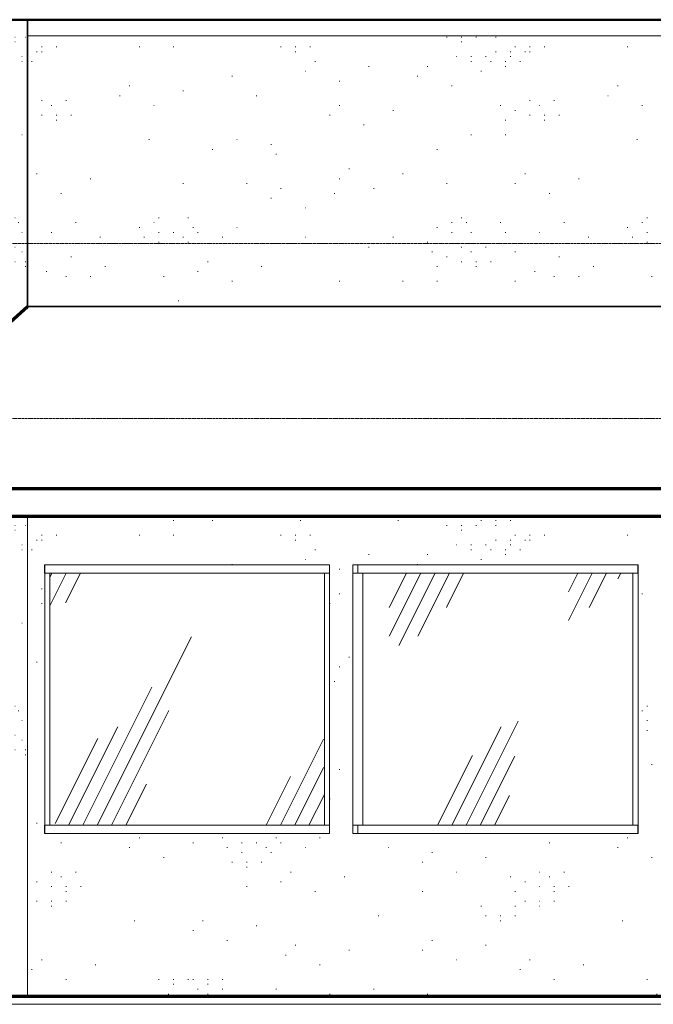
# Model space of a CAD drawing. Header units: inches. Extents: x -468 to 585, y -7 to 251.
# Tile 18 of 26: x -203 to -47, y -2 to 240. Entities that reach past the tile are written whole.
import ezdxf

# ---------------------------------------------------------------- set-up
doc = ezdxf.new("R2010")
doc.units = ezdxf.units.IN
doc.header["$MEASUREMENT"] = 0
doc.linetypes.add('Center 1_4_', pattern=[0.53125, 0.25, -0.09375, 0.09375, -0.09375])
for name, color, linetype, lineweight in [('A-DETL', 90, 'Continuous', 9), ('A-FLOR', 192, 'Continuous', 9), ('A-FLOR-LEVL', 51, 'Continuous', 9), ('A-ROOF', 132, 'Continuous', 9), ('A-WALL', 90, 'Continuous', 9), ('A-WALL-PATT', 111, 'Continuous', 9)]:
    doc.layers.add(name, color=color, linetype=linetype, lineweight=lineweight)
pattern_1 = [(0, (139.41, 88.04), (0, 120), [0.158, -119.842]), (0, (75.81, 50.84), (0, 120), [0.158, -119.842]), (0, (113.01, 48.44), (0, 120), [0.158, -119.842]), (0, (141.81, 79.64), (0, 120), [0.158, -119.842]), (0, (125.01, 139.64), (0, 120), [0.158, -119.842]), (0, (65.01, 138.44), (0, 120), [0.158, -119.842]), (0, (89.01, 106.04), (0, 120), [0.158, -119.842]), (0, (95.01, 101.24), (0, 120), [0.158, -119.842]), (0, (158.61, 113.24), (0, 120), [0.158, -119.842]), (0, (162.21, 112.04), (0, 120), [0.158, -119.842]), (0, (162.21, 113.24), (0, 120), [0.158, -119.842]), (0, (165.81, 113.24), (0, 120), [0.158, -119.842]), (0, (141.81, 115.64), (0, 120), [0.158, -119.842]), (0, (145.41, 114.44), (0, 120), [0.158, -119.842]), (0, (145.41, 115.64), (0, 120), [0.158, -119.842]), (0, (149.01, 115.64), (0, 120), [0.158, -119.842]), (0, (152.61, 109.64), (0, 120), [0.158, -119.842]), (0, (156.21, 108.44), (0, 120), [0.158, -119.842]), (0, (156.21, 109.64), (0, 120), [0.158, -119.842]), (0, (159.81, 109.64), (0, 120), [0.158, -119.842]), (0, (153.81, 112.04), (0, 120), [0.158, -119.842]), (0, (157.41, 110.84), (0, 120), [0.158, -119.842]), (0, (157.41, 112.04), (0, 120), [0.158, -119.842]), (0, (161.01, 112.04), (0, 120), [0.158, -119.842]), (0, (144.21, 110.84), (0, 120), [0.158, -119.842]), (0, (147.81, 109.64), (0, 120), [0.158, -119.842]), (0, (147.81, 110.84), (0, 120), [0.158, -119.842]), (0, (151.41, 110.84), (0, 120), [0.158, -119.842]), (0, (150.21, 116.84), (0, 120), [0.158, -119.842]), (0, (153.81, 115.64), (0, 120), [0.158, -119.842]), (0, (153.81, 116.84), (0, 120), [0.158, -119.842]), (0, (157.41, 116.84), (0, 120), [0.158, -119.842]), (0, (101.01, 113.24), (0, 120), [0.158, -119.842]), (0, (104.61, 112.04), (0, 120), [0.158, -119.842]), (0, (104.61, 113.24), (0, 120), [0.158, -119.842]), (0, (108.21, 113.24), (0, 120), [0.158, -119.842]), (0, (98.61, 119.24), (0, 120), [0.158, -119.842]), (0, (102.21, 118.04), (0, 120), [0.158, -119.842]), (0, (102.21, 119.24), (0, 120), [0.158, -119.842]), (0, (105.81, 119.24), (0, 120), [0.158, -119.842]), (0, (151.41, 139.64), (0, 120), [0.158, -119.842]), (0, (155.01, 138.44), (0, 120), [0.158, -119.842]), (0, (155.01, 139.64), (0, 120), [0.158, -119.842]), (0, (158.61, 139.64), (0, 120), [0.158, -119.842]), (0, (89.01, 152.84), (0, 120), [0.158, -119.842]), (0, (92.61, 151.64), (0, 120), [0.158, -119.842]), (0, (92.61, 152.84), (0, 120), [0.158, -119.842]), (0, (96.21, 152.84), (0, 120), [0.158, -119.842]), (0, (79.41, 124.04), (0, 120), [0.158, -119.842]), (0, (83.01, 122.84), (0, 120), [0.158, -119.842]), (0, (83.01, 124.04), (0, 120), [0.158, -119.842]), (0, (86.61, 124.04), (0, 120), [0.158, -119.842]), (0, (161.01, 143.24), (0, 120), [0.158, -119.842]), (0, (164.61, 142.04), (0, 120), [0.158, -119.842]), (0, (164.61, 143.24), (0, 120), [0.158, -119.842]), (0, (168.21, 143.24), (0, 120), [0.158, -119.842]), (0, (71.01, 124.04), (0, 120), [0.158, -119.842]), (0, (74.61, 122.84), (0, 120), [0.158, -119.842]), (0, (74.61, 124.04), (0, 120), [0.158, -119.842]), (0, (78.21, 124.04), (0, 120), [0.158, -119.842]), (0, (151.41, 154.04), (0, 120), [0.158, -119.842]), (0, (144.21, 150.44), (0, 120), [0.158, -119.842]), (0, (138.21, 155.24), (0, 120), [0.158, -119.842]), (0, (135.81, 152.84), (0, 120), [0.158, -119.842]), (0, (137.01, 120.44), (0, 120), [0.158, -119.842]), (0, (129.81, 116.84), (0, 120), [0.158, -119.842]), (0, (123.81, 121.64), (0, 120), [0.158, -119.842]), (0, (121.41, 119.24), (0, 120), [0.158, -119.842]), (0, (150.21, 107.24), (0, 120), [0.158, -119.842]), (0, (143.01, 103.64), (0, 120), [0.158, -119.842]), (0, (137.01, 108.44), (0, 120), [0.158, -119.842]), (0, (134.61, 106.04), (0, 120), [0.158, -119.842]), (0, (113.01, 120.44), (0, 120), [0.158, -119.842]), (0, (105.81, 116.84), (0, 120), [0.158, -119.842]), (0, (99.81, 121.64), (0, 120), [0.158, -119.842]), (0, (97.41, 119.24), (0, 120), [0.158, -119.842]), (0, (117.81, 131.24), (0, 120), [0.158, -119.842]), (0, (110.61, 127.64), (0, 120), [0.158, -119.842]), (0, (104.61, 132.44), (0, 120), [0.158, -119.842]), (0, (102.21, 130.04), (0, 120), [0.158, -119.842]), (0, (175.41, 127.64), (0, 120), [0.158, -119.842]), (0, (168.21, 124.04), (0, 120), [0.158, -119.842]), (0, (162.21, 128.84), (0, 120), [0.158, -119.842]), (0, (159.81, 126.44), (0, 120), [0.158, -119.842]), (0, (128.61, 97.64), (0, 120), [0.158, -119.842]), (0, (121.41, 94.04), (0, 120), [0.158, -119.842]), (0, (115.41, 98.84), (0, 120), [0.158, -119.842]), (0, (113.01, 96.44), (0, 120), [0.158, -119.842]), (0, (122.61, 108.44), (0, 120), [0.158, -119.842]), (0, (115.41, 104.84), (0, 120), [0.158, -119.842]), (0, (109.41, 109.64), (0, 120), [0.158, -119.842]), (0, (107.01, 107.24), (0, 120), [0.158, -119.842]), (0, (151.41, 132.44), (0, 120), [0.158, -119.842]), (0, (144.21, 128.84), (0, 120), [0.158, -119.842]), (0, (138.21, 133.64), (0, 120), [0.158, -119.842]), (0, (135.81, 131.24), (0, 120), [0.158, -119.842]), (0, (174.21, 80.84), (0, 120), [0.158, -119.842]), (0, (167.01, 77.24), (0, 120), [0.158, -119.842]), (0, (161.01, 82.04), (0, 120), [0.158, -119.842]), (0, (158.61, 79.64), (0, 120), [0.158, -119.842]), (0, (114.21, 77.24), (0, 120), [0.158, -119.842]), (0, (107.01, 73.64), (0, 120), [0.158, -119.842]), (0, (101.01, 78.44), (0, 120), [0.158, -119.842]), (0, (98.61, 76.04), (0, 120), [0.158, -119.842]), (0, (77.01, 102.44), (0, 120), [0.158, -119.842]), (0, (69.81, 98.84), (0, 120), [0.158, -119.842]), (0, (63.81, 103.64), (0, 120), [0.158, -119.842]), (0, (61.41, 101.24), (0, 120), [0.158, -119.842]), (0, (95.01, 137.24), (0, 120), [0.158, -119.842]), (0, (87.81, 133.64), (0, 120), [0.158, -119.842]), (0, (81.81, 138.44), (0, 120), [0.158, -119.842]), (0, (79.41, 136.04), (0, 120), [0.158, -119.842]), (0, (79.41, 157.64), (0, 120), [0.158, -119.842]), (0, (72.21, 154.04), (0, 120), [0.158, -119.842]), (0, (66.21, 158.84), (0, 120), [0.158, -119.842]), (0, (63.81, 156.44), (0, 120), [0.158, -119.842]), (0, (174.21, 161.24), (0, 120), [0.158, -119.842]), (0, (167.01, 157.64), (0, 120), [0.158, -119.842]), (0, (161.01, 162.44), (0, 120), [0.158, -119.842]), (0, (158.61, 160.04), (0, 120), [0.158, -119.842]), (0, (115.41, 80.84), (0, 120), [0.158, -119.842]), (0, (117.81, 83.24), (0, 120), [0.158, -119.842]), (0, (123.81, 78.44), (0, 120), [0.158, -119.842]), (0, (131.01, 82.04), (0, 120), [0.158, -119.842]), (0, (66.21, 113.24), (0, 120), [0.158, -119.842]), (0, (74.61, 113.24), (0, 120), [0.158, -119.842]), (0, (74.61, 116.84), (0, 120), [0.158, -119.842]), (0, (77.01, 119.24), (0, 120), [0.158, -119.842]), (0, (73.41, 120.44), (0, 120), [0.158, -119.842]), (0, (80.61, 121.64), (0, 120), [0.158, -119.842]), (0, (83.01, 120.44), (0, 120), [0.158, -119.842]), (0, (80.61, 118.04), (0, 120), [0.158, -119.842]), (0, (84.21, 116.84), (0, 120), [0.158, -119.842]), (0, (84.21, 118.04), (0, 120), [0.158, -119.842]), (0, (87.81, 118.04), (0, 120), [0.158, -119.842]), (0, (86.61, 121.64), (0, 120), [0.158, -119.842]), (0, (150.21, 142.04), (0, 120), [0.158, -119.842]), (0, (158.61, 142.04), (0, 120), [0.158, -119.842]), (0, (158.61, 145.64), (0, 120), [0.158, -119.842]), (0, (161.01, 148.04), (0, 120), [0.158, -119.842]), (0, (157.41, 149.24), (0, 120), [0.158, -119.842]), (0, (164.61, 150.44), (0, 120), [0.158, -119.842]), (0, (167.01, 149.24), (0, 120), [0.158, -119.842]), (0, (164.61, 146.84), (0, 120), [0.158, -119.842]), (0, (168.21, 145.64), (0, 120), [0.158, -119.842]), (0, (168.21, 146.84), (0, 120), [0.158, -119.842]), (0, (171.81, 146.84), (0, 120), [0.158, -119.842]), (0, (170.61, 150.44), (0, 120), [0.158, -119.842]), (0, (147.81, 91.64), (0, 120), [0.158, -119.842]), (0, (156.21, 91.64), (0, 120), [0.158, -119.842]), (0, (156.21, 95.24), (0, 120), [0.158, -119.842]), (0, (158.61, 97.64), (0, 120), [0.158, -119.842]), (0, (155.01, 98.84), (0, 120), [0.158, -119.842]), (0, (162.21, 100.04), (0, 120), [0.158, -119.842]), (0, (164.61, 98.84), (0, 120), [0.158, -119.842]), (0, (162.21, 96.44), (0, 120), [0.158, -119.842]), (0, (165.81, 95.24), (0, 120), [0.158, -119.842]), (0, (165.81, 96.44), (0, 120), [0.158, -119.842]), (0, (169.41, 96.44), (0, 120), [0.158, -119.842]), (0, (168.21, 100.04), (0, 120), [0.158, -119.842]), (0, (68.61, 90.44), (0, 120), [0.158, -119.842]), (0, (84.21, 88.04), (0, 120), [0.158, -119.842]), (0, (77.01, 79.64), (0, 120), [0.158, -119.842]), (0, (90.21, 90.44), (0, 120), [0.158, -119.842]), (0, (92.61, 79.64), (0, 120), [0.158, -119.842]), (0, (99.81, 86.84), (0, 120), [0.158, -119.842]), (0, (98.61, 89.24), (0, 120), [0.158, -119.842]), (0, (92.61, 146.84), (0, 120), [0.158, -119.842]), (0, (101.01, 148.04), (0, 120), [0.158, -119.842]), (0, (103.41, 150.44), (0, 120), [0.158, -119.842]), (0, (107.01, 156.44), (0, 120), [0.158, -119.842]), (0, (110.61, 158.84), (0, 120), [0.158, -119.842]), (0, (101.01, 157.64), (0, 120), [0.158, -119.842]), (0, (99.81, 158.84), (0, 120), [0.158, -119.842]), (0, (98.61, 161.24), (0, 120), [0.158, -119.842]), (0, (98.61, 155.24), (0, 120), [0.158, -119.842]), (0, (97.41, 156.44), (0, 120), [0.158, -119.842]), (0, (95.01, 157.64), (0, 120), [0.158, -119.842]), (0, (91.41, 161.24), (0, 120), [0.158, -119.842]), (0, (90.21, 160.04), (0, 120), [0.158, -119.842]), (0, (86.61, 158.84), (0, 120), [0.158, -119.842]), (0, (87.81, 156.44), (0, 120), [0.158, -119.842]), (0, (91.41, 157.64), (0, 120), [0.158, -119.842]), (0, (91.41, 155.24), (0, 120), [0.158, -119.842]), (0, (109.41, 145.64), (0, 120), [0.158, -119.842]), (0, (116.61, 149.24), (0, 120), [0.158, -119.842]), (0, (127.41, 156.44), (0, 120), [0.158, -119.842]), (0, (135.81, 145.64), (0, 120), [0.158, -119.842]), (0, (146.61, 70.04), (0, 120), [0.158, -119.842]), (0, (158.61, 62.84), (0, 120), [0.158, -119.842]), (0, (158.61, 55.64), (0, 120), [0.158, -119.842]), (0, (163.41, 58.04), (0, 120), [0.158, -119.842]), (0, (168.21, 56.84), (0, 120), [0.158, -119.842]), (0, (169.41, 61.64), (0, 120), [0.158, -119.842]), (0, (174.21, 56.84), (0, 120), [0.158, -119.842]), (0, (177.81, 59.24), (0, 120), [0.158, -119.842]), (0, (176.61, 66.44), (0, 120), [0.158, -119.842]), (0, (170.61, 70.04), (0, 120), [0.158, -119.842]), (0, (164.61, 67.64), (0, 120), [0.158, -119.842]), (0, (155.01, 70.04), (0, 120), [0.158, -119.842]), (0, (156.21, 67.64), (0, 120), [0.158, -119.842]), (0, (151.41, 64.04), (0, 120), [0.158, -119.842]), (0, (152.61, 60.44), (0, 120), [0.158, -119.842]), (0, (149.01, 60.44), (0, 120), [0.158, -119.842]), (0, (149.01, 59.24), (0, 120), [0.158, -119.842]), (0, (145.41, 60.44), (0, 120), [0.158, -119.842]), (0, (147.81, 62.84), (0, 120), [0.158, -119.842]), (0, (145.41, 64.04), (0, 120), [0.158, -119.842]), (0, (147.81, 67.64), (0, 120), [0.158, -119.842]), (0, (143.01, 67.64), (0, 120), [0.158, -119.842]), (0, (145.41, 71.24), (0, 120), [0.158, -119.842]), (0, (143.01, 70.04), (0, 120), [0.158, -119.842]), (0, (139.41, 68.84), (0, 120), [0.158, -119.842]), (0, (137.01, 65.24), (0, 120), [0.158, -119.842]), (0, (138.21, 62.84), (0, 120), [0.158, -119.842]), (0, (141.81, 61.64), (0, 120), [0.158, -119.842]), (0, (139.41, 59.24), (0, 120), [0.158, -119.842]), (0, (139.41, 55.64), (0, 120), [0.158, -119.842]), (0, (131.01, 55.64), (0, 120), [0.158, -119.842]), (0, (128.61, 66.44), (0, 120), [0.158, -119.842]), (0, (115.41, 55.64), (0, 120), [0.158, -119.842]), (0, (122.61, 64.04), (0, 120), [0.158, -119.842]), (0, (107.01, 66.44), (0, 120), [0.158, -119.842]), (0, (96.21, 59.24), (0, 120), [0.158, -119.842]), (0, (89.01, 55.64), (0, 120), [0.158, -119.842]), (0, (71.01, 65.24), (0, 120), [0.158, -119.842]), (0, (71.01, 67.64), (0, 120), [0.158, -119.842]), (0, (67.41, 66.44), (0, 120), [0.158, -119.842]), (0, (66.21, 68.84), (0, 120), [0.158, -119.842]), (0, (69.81, 70.04), (0, 120), [0.158, -119.842]), (0, (71.01, 71.24), (0, 120), [0.158, -119.842]), (0, (74.61, 67.64), (0, 120), [0.158, -119.842]), (0, (77.01, 66.44), (0, 120), [0.158, -119.842]), (0, (78.21, 65.24), (0, 120), [0.158, -119.842]), (0, (78.21, 71.24), (0, 120), [0.158, -119.842]), (0, (79.41, 68.84), (0, 120), [0.158, -119.842]), (0, (80.61, 67.64), (0, 120), [0.158, -119.842]), (0, (90.21, 68.84), (0, 120), [0.158, -119.842]), (0, (86.61, 66.44), (0, 120), [0.158, -119.842]), (0, (83.01, 60.44), (0, 120), [0.158, -119.842]), (0, (80.61, 58.04), (0, 120), [0.158, -119.842]), (0, (72.21, 56.84), (0, 120), [0.158, -119.842])]
pattern_2 = [(63.435, (59.01, 47.24), (-37.673, 113.02), [46.8, -28.08, 46.8, -28.08, -59.53]), (63.435, (59.01, 47.24), (-37.673, 113.02), [-149.76, 0.686, -58.843]), (63.435, (59.01, 47.24), (-37.673, 113.02), [0.686, -149.074, 18.72, -40.81]), (63.435, (56.67, 49.58), (-37.673, 113.02), [37.44, -46.8, 28.08, -28.08, -68.89]), (63.435, (56.67, 49.58), (-37.673, 113.02), [-140.4, 0.686, -68.203]), (63.435, (56.67, 49.58), (-37.673, 113.02), [0.686, -139.714, 32.76, -36.13]), (63.435, (56.67, 56.6), (-37.673, 113.02), [28.08, -56.16, 18.72, -28.08, -78.25]), (63.435, (56.67, 56.6), (-37.673, 113.02), [-131.04, 0.686, -77.563]), (63.435, (56.67, 56.6), (-37.673, 113.02), [0.686, -130.354, 42.12, -36.13]), (63.435, (63.69, 49.58), (-37.673, 113.02), [28.08, -56.16, 23.4, -101.65]), (63.435, (70.71, 56.6), (-37.673, 113.02), [14.04, -70.2, 9.36, -115.69]), (63.435, (59.01, 68.3), (-37.673, 113.02), [9.36, -70.2, 9.36, -37.44, -82.93]), (63.435, (59.01, 68.3), (-37.673, 113.02), [-126.36, 0.686, -82.243]), (63.435, (59.01, 68.3), (-37.673, 113.02), [0.686, -125.674, 23.4, -59.53]), (63.435, (101.13, 61.28), (-37.673, 113.02), [46.8, -70.2, 56.16, -37.066]), (63.435, (101.13, 54.26), (-37.673, 113.02), [65.52, -46.8, 70.2, -27.706]), (63.435, (105.81, 56.6), (-37.673, 113.02), [74.88, -37.44, 56.16, -40.81]), (63.435, (112.83, 63.62), (-37.673, 113.02), [46.8, -65.52, 37.44, -59.53]), (63.435, (105.81, 77.66), (-37.673, 113.02), [23.4, -93.6, 28.08, -64.21]), (63.435, (119.85, 70.64), (-37.673, 113.02), [18.72, -93.6, 18.72, -78.25])]

msp = doc.modelspace()

# ---------------------------------------------------------------- hatches: boundary and pattern name
at = {"layer": 'A-WALL-PATT'}
h = msp.add_hatch(dxfattribs=at)
h.set_pattern_fill('FP_5', color=256, style=0, pattern_type=2)
h.set_pattern_definition([(0, (-293.41, 88.04), (0, 120), [0.112, -84.74]), (0, (-338.38, 50.84), (0, 120), [0.112, -84.74]), (0, (-312.08, 48.44), (0, 120), [0.112, -84.74]), (0, (-291.71, 79.64), (0, 120), [0.112, -84.74]), (0, (-303.59, 139.64), (0, 120), [0.112, -84.74]), (0, (-346.02, 138.44), (0, 120), [0.112, -84.74]), (0, (-329.05, 106.04), (0, 120), [0.112, -84.74]), (0, (-324.8, 101.24), (0, 120), [0.112, -84.74]), (0, (-279.83, 113.24), (0, 120), [0.11, -84.74]), (0, (-277.29, 112.04), (0, 120), [0.11, -84.74]), (0, (-277.29, 113.24), (0, 120), [0.11, -84.74]), (0, (-274.74, 113.24), (0, 120), [0.11, -84.74]), (0, (-291.71, 115.64), (0, 120), [0.11, -84.74]), (0, (-289.17, 114.44), (0, 120), [0.11, -84.74]), (0, (-289.17, 115.64), (0, 120), [0.11, -84.74]), (0, (-286.62, 115.64), (0, 120), [0.11, -84.74]), (0, (-284.07, 109.64), (0, 120), [0.11, -84.74]), (0, (-281.53, 108.44), (0, 120), [0.11, -84.74]), (0, (-281.53, 109.64), (0, 120), [0.11, -84.74]), (0, (-278.98, 109.64), (0, 120), [0.11, -84.74]), (0, (-283.23, 112.04), (0, 120), [0.11, -84.74]), (0, (-280.68, 110.84), (0, 120), [0.11, -84.74]), (0, (-280.68, 112.04), (0, 120), [0.11, -84.74]), (0, (-278.13, 112.04), (0, 120), [0.11, -84.74]), (0, (-290.01, 110.84), (0, 120), [0.11, -84.74]), (0, (-287.47, 109.64), (0, 120), [0.11, -84.74]), (0, (-287.47, 110.84), (0, 120), [0.11, -84.74]), (0, (-284.92, 110.84), (0, 120), [0.11, -84.74]), (0, (-285.77, 116.84), (0, 120), [0.11, -84.74]), (0, (-283.23, 115.64), (0, 120), [0.11, -84.74]), (0, (-283.23, 116.84), (0, 120), [0.11, -84.74]), (0, (-280.68, 116.84), (0, 120), [0.11, -84.74]), (0, (-320.56, 113.24), (0, 120), [0.112, -84.74]), (0, (-318.02, 112.04), (0, 120), [0.112, -84.74]), (0, (-318.02, 113.24), (0, 120), [0.112, -84.74]), (0, (-315.47, 113.24), (0, 120), [0.112, -84.74]), (0, (-322.26, 119.24), (0, 120), [0.112, -84.74]), (0, (-319.71, 118.04), (0, 120), [0.112, -84.74]), (0, (-319.71, 119.24), (0, 120), [0.11, -84.74]), (0, (-317.17, 119.24), (0, 120), [0.11, -84.74]), (0, (-284.92, 139.64), (0, 120), [0.11, -84.74]), (0, (-282.38, 138.44), (0, 120), [0.11, -84.74]), (0, (-282.38, 139.64), (0, 120), [0.11, -84.74]), (0, (-279.83, 139.64), (0, 120), [0.11, -84.74]), (0, (-329.05, 152.84), (0, 120), [0.112, -84.74]), (0, (-326.5, 151.64), (0, 120), [0.112, -84.74]), (0, (-326.5, 152.84), (0, 120), [0.112, -84.74]), (0, (-323.96, 152.84), (0, 120), [0.112, -84.74]), (0, (-335.83, 124.04), (0, 120), [0.112, -84.74]), (0, (-333.29, 122.84), (0, 120), [0.112, -84.74]), (0, (-333.29, 124.04), (0, 120), [0.112, -84.74]), (0, (-330.74, 124.04), (0, 120), [0.112, -84.74]), (0, (-278.13, 143.24), (0, 120), [0.11, -84.74]), (0, (-275.59, 142.04), (0, 120), [0.11, -84.74]), (0, (-275.59, 143.24), (0, 120), [0.11, -84.74]), (0, (-273.04, 143.24), (0, 120), [0.11, -84.74]), (0, (-341.77, 124.04), (0, 120), [0.112, -84.74]), (0, (-339.23, 122.84), (0, 120), [0.112, -84.74]), (0, (-339.23, 124.04), (0, 120), [0.112, -84.74]), (0, (-336.68, 124.04), (0, 120), [0.112, -84.74]), (0, (-284.92, 154.04), (0, 120), [0.112, -84.74]), (0, (-290.01, 150.44), (0, 120), [0.112, -84.74]), (0, (-294.26, 155.24), (0, 120), [0.112, -84.74]), (0, (-295.95, 152.84), (0, 120), [0.112, -84.74]), (0, (-295.1, 120.44), (0, 120), [0.11, -84.74]), (0, (-300.2, 116.84), (0, 120), [0.11, -84.74]), (0, (-304.44, 121.64), (0, 120), [0.11, -84.74]), (0, (-306.14, 119.24), (0, 120), [0.11, -84.74]), (0, (-285.77, 107.24), (0, 120), [0.11, -84.74]), (0, (-290.86, 103.64), (0, 120), [0.11, -84.74]), (0, (-295.1, 108.44), (0, 120), [0.11, -84.74]), (0, (-296.8, 106.04), (0, 120), [0.11, -84.74]), (0, (-312.08, 120.44), (0, 120), [0.11, -84.74]), (0, (-317.17, 116.84), (0, 120), [0.11, -84.74]), (0, (-321.41, 121.64), (0, 120), [0.112, -84.74]), (0, (-323.11, 119.24), (0, 120), [0.112, -84.74]), (0, (-308.68, 131.24), (0, 120), [0.11, -84.74]), (0, (-313.77, 127.64), (0, 120), [0.112, -84.74]), (0, (-318.02, 132.44), (0, 120), [0.112, -84.74]), (0, (-319.71, 130.04), (0, 120), [0.112, -84.74]), (0, (-267.95, 127.64), (0, 120), [0.11, -84.74]), (0, (-273.04, 124.04), (0, 120), [0.11, -84.74]), (0, (-277.29, 128.84), (0, 120), [0.11, -84.74]), (0, (-278.98, 126.44), (0, 120), [0.11, -84.74]), (0, (-301.05, 97.64), (0, 120), [0.112, -84.74]), (0, (-306.14, 94.04), (0, 120), [0.112, -84.74]), (0, (-310.38, 98.84), (0, 120), [0.112, -84.74]), (0, (-312.08, 96.44), (0, 120), [0.112, -84.74]), (0, (-305.29, 108.44), (0, 120), [0.11, -84.74]), (0, (-310.38, 104.84), (0, 120), [0.112, -84.74]), (0, (-314.62, 109.64), (0, 120), [0.112, -84.74]), (0, (-316.32, 107.24), (0, 120), [0.112, -84.74]), (0, (-284.92, 132.44), (0, 120), [0.11, -84.74]), (0, (-290.01, 128.84), (0, 120), [0.11, -84.74]), (0, (-294.26, 133.64), (0, 120), [0.11, -84.74]), (0, (-295.95, 131.24), (0, 120), [0.11, -84.74]), (0, (-268.8, 80.84), (0, 120), [0.112, -84.74]), (0, (-273.89, 77.24), (0, 120), [0.112, -84.74]), (0, (-278.13, 82.04), (0, 120), [0.112, -84.74]), (0, (-279.83, 79.64), (0, 120), [0.112, -84.74]), (0, (-311.23, 77.24), (0, 120), [0.112, -84.74]), (0, (-316.32, 73.64), (0, 120), [0.112, -84.74]), (0, (-320.56, 78.44), (0, 120), [0.112, -84.74]), (0, (-322.26, 76.04), (0, 120), [0.112, -84.74]), (0, (-337.53, 102.44), (0, 120), [0.112, -84.74]), (0, (-342.62, 98.84), (0, 120), [0.112, -84.74]), (0, (-346.87, 103.64), (0, 120), [0.112, -84.74]), (0, (-348.56, 101.24), (0, 120), [0.112, -84.74]), (0, (-324.8, 137.24), (0, 120), [0.112, -84.74]), (0, (-329.9, 133.64), (0, 120), [0.112, -84.74]), (0, (-334.14, 138.44), (0, 120), [0.112, -84.74]), (0, (-335.83, 136.04), (0, 120), [0.112, -84.74]), (0, (-335.83, 157.64), (0, 120), [0.112, -84.74]), (0, (-340.93, 154.04), (0, 120), [0.112, -84.74]), (0, (-345.17, 158.84), (0, 120), [0.112, -84.74]), (0, (-346.87, 156.44), (0, 120), [0.112, -84.74]), (0, (-268.8, 161.24), (0, 120), [0.112, -84.74]), (0, (-273.89, 157.64), (0, 120), [0.112, -84.74]), (0, (-278.13, 162.44), (0, 120), [0.112, -84.74]), (0, (-279.83, 160.04), (0, 120), [0.112, -84.74]), (0, (-310.38, 80.84), (0, 120), [0.112, -84.74]), (0, (-308.68, 83.24), (0, 120), [0.112, -84.74]), (0, (-304.44, 78.44), (0, 120), [0.112, -84.74]), (0, (-299.35, 82.04), (0, 120), [0.112, -84.74]), (0, (-345.17, 113.24), (0, 120), [0.112, -84.74]), (0, (-339.23, 113.24), (0, 120), [0.112, -84.74]), (0, (-339.23, 116.84), (0, 120), [0.112, -84.74]), (0, (-337.53, 119.24), (0, 120), [0.112, -84.74]), (0, (-340.08, 120.44), (0, 120), [0.112, -84.74]), (0, (-334.99, 121.64), (0, 120), [0.112, -84.74]), (0, (-333.29, 120.44), (0, 120), [0.112, -84.74]), (0, (-334.99, 118.04), (0, 120), [0.112, -84.74]), (0, (-332.44, 116.84), (0, 120), [0.112, -84.74]), (0, (-332.44, 118.04), (0, 120), [0.112, -84.74]), (0, (-329.9, 118.04), (0, 120), [0.112, -84.74]), (0, (-330.74, 121.64), (0, 120), [0.112, -84.74]), (0, (-285.77, 142.04), (0, 120), [0.11, -84.74]), (0, (-279.83, 142.04), (0, 120), [0.11, -84.74]), (0, (-279.83, 145.64), (0, 120), [0.11, -84.74]), (0, (-278.13, 148.04), (0, 120), [0.11, -84.74]), (0, (-280.68, 149.24), (0, 120), [0.11, -84.74]), (0, (-275.59, 150.44), (0, 120), [0.11, -84.74]), (0, (-273.89, 149.24), (0, 120), [0.11, -84.74]), (0, (-275.59, 146.84), (0, 120), [0.11, -84.74]), (0, (-273.04, 145.64), (0, 120), [0.11, -84.74]), (0, (-273.04, 146.84), (0, 120), [0.11, -84.74]), (0, (-270.5, 146.84), (0, 120), [0.11, -84.74]), (0, (-271.35, 150.44), (0, 120), [0.11, -84.74]), (0, (-287.47, 91.64), (0, 120), [0.112, -84.74]), (0, (-281.53, 91.64), (0, 120), [0.11, -84.74]), (0, (-281.53, 95.24), (0, 120), [0.11, -84.74]), (0, (-279.83, 97.64), (0, 120), [0.11, -84.74]), (0, (-282.38, 98.84), (0, 120), [0.11, -84.74]), (0, (-277.29, 100.04), (0, 120), [0.11, -84.74]), (0, (-275.59, 98.84), (0, 120), [0.11, -84.74]), (0, (-277.29, 96.44), (0, 120), [0.11, -84.74]), (0, (-274.74, 95.24), (0, 120), [0.11, -84.74]), (0, (-274.74, 96.44), (0, 120), [0.11, -84.74]), (0, (-272.2, 96.44), (0, 120), [0.11, -84.74]), (0, (-273.04, 100.04), (0, 120), [0.11, -84.74]), (0, (-343.47, 90.44), (0, 120), [0.112, -84.74]), (0, (-332.44, 88.04), (0, 120), [0.112, -84.74]), (0, (-337.53, 79.64), (0, 120), [0.112, -84.74]), (0, (-328.2, 90.44), (0, 120), [0.112, -84.74]), (0, (-326.5, 79.64), (0, 120), [0.112, -84.74]), (0, (-321.41, 86.84), (0, 120), [0.112, -84.74]), (0, (-322.26, 89.24), (0, 120), [0.112, -84.74]), (0, (-326.5, 146.84), (0, 120), [0.112, -84.74]), (0, (-320.56, 148.04), (0, 120), [0.112, -84.74]), (0, (-318.86, 150.44), (0, 120), [0.112, -84.74]), (0, (-316.32, 156.44), (0, 120), [0.112, -84.74]), (0, (-313.77, 158.84), (0, 120), [0.112, -84.74]), (0, (-320.56, 157.64), (0, 120), [0.112, -84.74]), (0, (-321.41, 158.84), (0, 120), [0.112, -84.74]), (0, (-322.26, 161.24), (0, 120), [0.112, -84.74]), (0, (-322.26, 155.24), (0, 120), [0.112, -84.74]), (0, (-323.11, 156.44), (0, 120), [0.112, -84.74]), (0, (-324.8, 157.64), (0, 120), [0.112, -84.74]), (0, (-327.35, 161.24), (0, 120), [0.112, -84.74]), (0, (-328.2, 160.04), (0, 120), [0.112, -84.74]), (0, (-330.74, 158.84), (0, 120), [0.112, -84.74]), (0, (-329.9, 156.44), (0, 120), [0.112, -84.74]), (0, (-327.35, 157.64), (0, 120), [0.112, -84.74]), (0, (-327.35, 155.24), (0, 120), [0.112, -84.74]), (0, (-314.62, 145.64), (0, 120), [0.112, -84.74]), (0, (-309.53, 149.24), (0, 120), [0.112, -84.74]), (0, (-301.9, 156.44), (0, 120), [0.112, -84.74]), (0, (-295.95, 145.64), (0, 120), [0.112, -84.74]), (0, (-288.32, 70.04), (0, 120), [0.112, -84.74]), (0, (-279.83, 62.84), (0, 120), [0.112, -84.74]), (0, (-279.83, 55.64), (0, 120), [0.112, -84.74]), (0, (-276.44, 58.04), (0, 120), [0.112, -84.74]), (0, (-273.04, 56.84), (0, 120), [0.112, -84.74]), (0, (-272.2, 61.64), (0, 120), [0.112, -84.74]), (0, (-268.8, 56.84), (0, 120), [0.112, -84.74]), (0, (-266.26, 59.24), (0, 120), [0.112, -84.74]), (0, (-267.1, 66.44), (0, 120), [0.112, -84.74]), (0, (-271.35, 70.04), (0, 120), [0.112, -84.74]), (0, (-275.59, 67.64), (0, 120), [0.112, -84.74]), (0, (-282.38, 70.04), (0, 120), [0.112, -84.74]), (0, (-281.53, 67.64), (0, 120), [0.112, -84.74]), (0, (-284.92, 64.04), (0, 120), [0.112, -84.74]), (0, (-284.07, 60.44), (0, 120), [0.112, -84.74]), (0, (-286.62, 60.44), (0, 120), [0.112, -84.74]), (0, (-286.62, 59.24), (0, 120), [0.112, -84.74]), (0, (-289.17, 60.44), (0, 120), [0.112, -84.74]), (0, (-287.47, 62.84), (0, 120), [0.112, -84.74]), (0, (-289.17, 64.04), (0, 120), [0.112, -84.74]), (0, (-287.47, 67.64), (0, 120), [0.112, -84.74]), (0, (-290.86, 67.64), (0, 120), [0.112, -84.74]), (0, (-289.17, 71.24), (0, 120), [0.112, -84.74]), (0, (-290.86, 70.04), (0, 120), [0.112, -84.74]), (0, (-293.41, 68.84), (0, 120), [0.112, -84.74]), (0, (-295.1, 65.24), (0, 120), [0.112, -84.74]), (0, (-294.26, 62.84), (0, 120), [0.112, -84.74]), (0, (-291.71, 61.64), (0, 120), [0.112, -84.74]), (0, (-293.41, 59.24), (0, 120), [0.112, -84.74]), (0, (-293.41, 55.64), (0, 120), [0.112, -84.74]), (0, (-299.35, 55.64), (0, 120), [0.112, -84.74]), (0, (-301.05, 66.44), (0, 120), [0.112, -84.74]), (0, (-310.38, 55.64), (0, 120), [0.112, -84.74]), (0, (-305.29, 64.04), (0, 120), [0.112, -84.74]), (0, (-316.32, 66.44), (0, 120), [0.112, -84.74]), (0, (-323.96, 59.24), (0, 120), [0.112, -84.74]), (0, (-329.05, 55.64), (0, 120), [0.112, -84.74]), (0, (-341.77, 65.24), (0, 120), [0.112, -84.74]), (0, (-341.77, 67.64), (0, 120), [0.112, -84.74]), (0, (-344.32, 66.44), (0, 120), [0.112, -84.74]), (0, (-345.17, 68.84), (0, 120), [0.112, -84.74]), (0, (-342.62, 70.04), (0, 120), [0.112, -84.74]), (0, (-341.77, 71.24), (0, 120), [0.112, -84.74]), (0, (-339.23, 67.64), (0, 120), [0.112, -84.74]), (0, (-337.53, 66.44), (0, 120), [0.112, -84.74]), (0, (-336.68, 65.24), (0, 120), [0.112, -84.74]), (0, (-336.68, 71.24), (0, 120), [0.112, -84.74]), (0, (-335.83, 68.84), (0, 120), [0.112, -84.74]), (0, (-334.99, 67.64), (0, 120), [0.112, -84.74]), (0, (-328.2, 68.84), (0, 120), [0.112, -84.74]), (0, (-330.74, 66.44), (0, 120), [0.112, -84.74]), (0, (-333.29, 60.44), (0, 120), [0.112, -84.74]), (0, (-334.99, 58.04), (0, 120), [0.112, -84.74]), (0, (-340.93, 56.84), (0, 120), [0.112, -84.74])])
h.paths.add_polyline_path([(-259.38, 0), (-201.16, 0), (-201.16, 118), (-250.93, 118), (-250.93, 124.73), (-201.16, 169.54), (-201.16, 240), (-241, 240), (-243.4, 239.78), (-245.75, 239.11), (-248.03, 238.02), (-250.19, 236.52), (-252.19, 234.63), (-254, 232.38), (-255.58, 229.83), (-256.92, 227), (-257.98, 223.95), (-258.75, 220.73), (-259.22, 217.39), (-259.38, 214), (-259.38, 24.13)], flags=0)
h.paths.add_polyline_path([(-211.48, 229.07), (-212.51, 229.21), (-213.48, 229.61), (-214.31, 230.24), (-214.94, 231.07), (-215.34, 232.04), (-215.48, 233.07), (-215.34, 234.11), (-214.94, 235.07), (-214.31, 235.9), (-213.48, 236.53), (-212.51, 236.93), (-211.48, 237.07), (-210.44, 236.93), (-209.48, 236.53), (-208.65, 235.9), (-208.02, 235.07), (-207.62, 234.11), (-207.48, 233.07), (-207.62, 232.04), (-208.02, 231.07), (-208.65, 230.24), (-209.48, 229.61), (-210.44, 229.21)], flags=0)
h = msp.add_hatch(dxfattribs=at)
h.set_pattern_fill('FP_1', color=256, style=0, pattern_type=2)
h.set_pattern_definition(pattern_1)
h.paths.add_polyline_path([(-201.16, 169.54), (332.09, 169.54), (332.09, 236), (-201.16, 236), (-201.16, 214)], flags=0)
h.paths.add_polyline_path([(12.09, 188), (-40.93, 188), (-40.93, 224), (181.07, 224), (181.07, 188), (63.43, 188)], flags=0)
h = msp.add_hatch(dxfattribs=at)
h.set_pattern_fill('FP_1', color=256, style=0, pattern_type=2)
h.set_pattern_definition(pattern_1)
h.paths.add_polyline_path([(-193.24, 0), (-126.86, 0), (-126.86, 40), (-196.86, 40), (-196.86, 106), (-126.86, 106), (-126.86, 118), (-201.16, 118), (-201.16, 0)], flags=0)
h = msp.add_hatch(dxfattribs=at)
h.set_pattern_fill('FP_12', color=256, style=0, pattern_type=2)
h.set_pattern_definition(pattern_1)
h.paths.add_polyline_path([(-39.25, 0), (-39.25, 40), (-41.08, 40), (-41.08, 106), (-39.25, 106), (-39.24, 112), (-36.01, 112), (-36.01, 118), (-126.86, 118), (-126.86, 0), (-90.57, 0)], flags=0)
h.paths.add_polyline_path([(-121.16, 40), (-121.16, 106), (-51.04, 106), (-51.04, 40), (-116.24, 40)], flags=0)
h = msp.add_hatch(dxfattribs=at)
h.set_pattern_fill('FP_11', color=256, style=0, pattern_type=2)
h.set_pattern_definition(pattern_2)
h.paths.add_polyline_path([(-128.16, 42), (-128.16, 104), (-195.66, 104), (-195.66, 42), (-129.07, 42)], flags=0)
h = msp.add_hatch(dxfattribs=at)
h.set_pattern_fill('FP_11', color=256, style=0, pattern_type=2)
h.set_pattern_definition(pattern_2)
h.paths.add_polyline_path([(-71.32, 42), (-52.34, 42), (-52.34, 104), (-118.66, 104), (-118.66, 42), (-74.53, 42)], flags=0)

# ---------------------------------------------------------------- linework, layer by layer
at = {"layer": 'A-DETL', "lineweight": 50}
msp.add_line((-206.3, 240), (332.09, 240), dxfattribs=at)
at = {"layer": 'A-DETL', "lineweight": 35}
for p, q in [((332.09, 240), (-201.16, 240)), ((-201.16, 240), (-201.16, 169.54)), ((-201.16, 169.54), (325.13, 169.54))]:
    msp.add_line(p, q, dxfattribs=at)
at = {"layer": 'A-DETL', "lineweight": 70}
for p, q in [((-250.93, 124.73), (-201.16, 169.54)), ((374.9, 124.73), (-250.93, 124.73)), ((-250.93, 118), (374.9, 118)), ((-347.24, 0), (437.34, 0))]:
    msp.add_line(p, q, dxfattribs=at)
at = {"layer": 'A-FLOR'}
msp.add_line((334.09, -2), (-277.91, -2), dxfattribs=at)
at = {"layer": 'A-FLOR-LEVL', "linetype": 'Center 1_4_'}
for p, q in [((-468.09, 240), (585.16, 240)), ((-468.09, 185), (585.16, 185)), ((-468.09, 142), (585.16, 142)), ((-468.09, 0), (585.16, 0))]:
    msp.add_line(p, q, dxfattribs=at)
at = {"layer": 'A-ROOF'}
for p, q in [((332.09, 169.54), (-201.16, 169.54)), ((-250.93, 124.73), (374.9, 124.73)), ((374.9, 118), (-250.93, 118))]:
    msp.add_line(p, q, dxfattribs=at)
at = {"layer": 'A-WALL'}
for p, q in [((377.69, 240), (-287.41, 240)), ((-201.16, 169.54), (-201.16, 240)), ((-201.16, 236), (332.09, 236)), ((-250.93, 124.73), (-201.16, 169.54)), ((-201.16, 0), (-201.16, 118)), ((-126.86, 106), (-196.91, 106)), ((-196.91, 106), (-196.91, 104)), ((-196.86, 40), (-196.86, 106)), ((-126.91, 104), (-126.91, 106)), ((-126.86, 106), (-126.86, 40)), ((-121.16, 40), (-121.16, 106)), ((-121.16, 106), (-51.04, 106)), ((-119.91, 106), (-119.91, 104)), ((-51.09, 104), (-51.09, 106)), ((-51.04, 106), (-51.04, 40)), ((-196.91, 104), (-126.91, 104)), ((-195.66, 42), (-195.66, 104)), ((-128.16, 104), (-128.16, 42)), ((-121.16, 104), (-51.09, 104)), ((-118.66, 42), (-118.66, 104)), ((-52.34, 104), (-52.34, 42)), ((-126.91, 42), (-196.91, 42)), ((-196.91, 42), (-196.91, 40)), ((-126.91, 40), (-126.91, 42)), ((-51.09, 42), (-121.16, 42)), ((-119.91, 42), (-119.91, 40)), ((-51.09, 40), (-51.09, 42)), ((-196.91, 40), (-126.86, 40)), ((-51.04, 40), (-121.16, 40)), ((-294.2, 0), (-22.63, 0))]:
    msp.add_line(p, q, dxfattribs=at)

doc.saveas('drawing.dxf')
